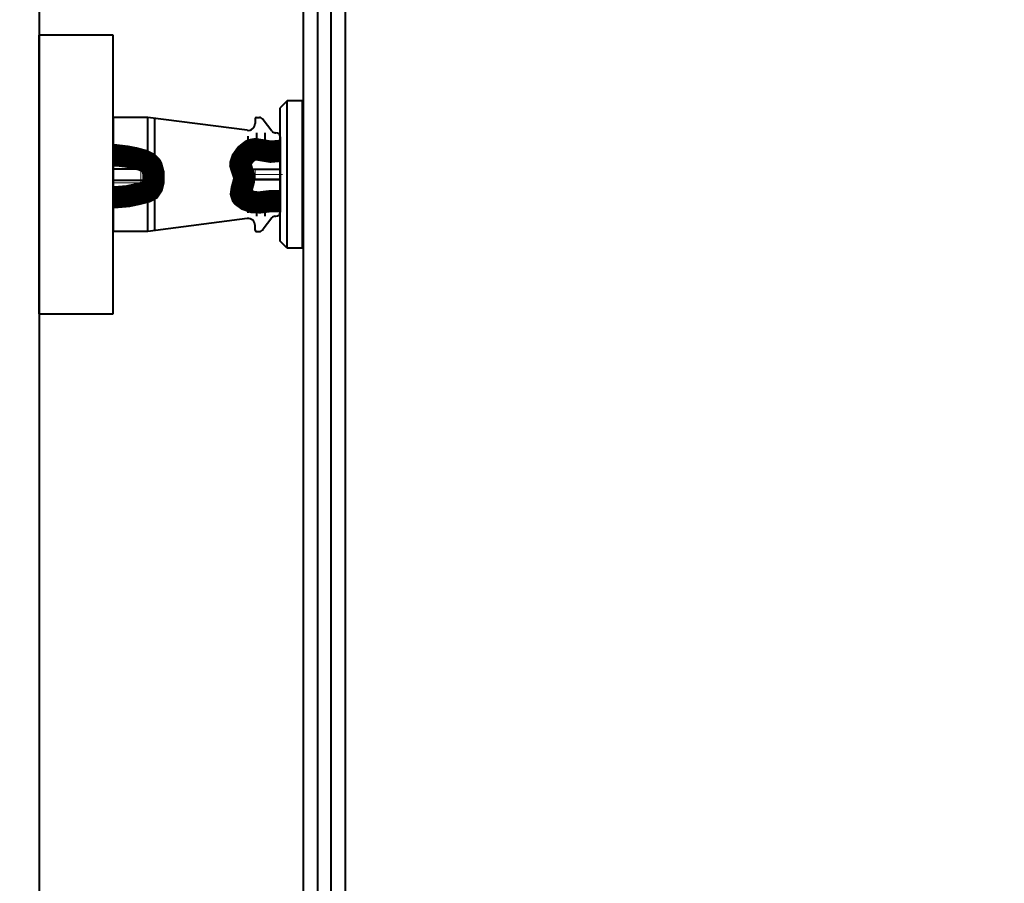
# Model space of a CAD drawing. Header units: millimetres. Extents: x 0 to 594, y 0 to 420.
# Tile 28 of 50: x 267 to 285, y 120 to 136. Entities that reach past the tile are written whole.
import ezdxf

# ---------------------------------------------------------------- set-up
doc = ezdxf.new("R2010")
doc.units = ezdxf.units.MM
for name, pattern in [('K5LT_AXLED', [17.302989, 12.802989, -1.5, 1.5, -1.5]), ('K5LT_BASIC', [0]), ('K5LT_THIN', [0])]:
    doc.linetypes.add(name, pattern=pattern)
doc.styles.add('KDIMTEXTSTYLE', font='GOST_AU.SHX', dxfattribs={"width": 0.96, "oblique": 15, "height": 5})
doc.dimstyles.new('KDIMSTYLE (0.03)', dxfattribs={"dimtxt": 5, "dimasz": 1, "dimexe": 2, "dimexo": 0, "dimgap": 1, "dimtad": 1, "dimlfac": 40, "dimtxsty": 'KDIMTEXTSTYLE', "dimsah": 1, "dimcen": 0, "dimdle": 1, "dimadec": 0, "dimazin": 0, "dimtfac": 0.667, "dimtmove": 0, "dimatfit": 3, "dimfxl": 1, "dimtvp": 1, "dimtfill": 1, "dimtolj": 1, "dimtzin": 0, "dimarcsym": 0})

# ---------------------------------------------------------------- blocks, each defined once
blk = doc.blocks.new('KDIMARROW_03')
at = {"color": 0, "linetype": 'K5LT_BASIC', "lineweight": 40}
blk.add_line((-1.061, -1.061), (1.061, 1.061), dxfattribs=at)
at = {"color": 0, "linetype": 'K5LT_THIN', "lineweight": 18}
for q in [(-1, 0), (2, 0)]:
    blk.add_line((0, 0), q, dxfattribs=at)
blk = doc.blocks.new('U151')
at = {"color": 5, "linetype": 'K5LT_BASIC', "lineweight": 40, "true_color": 0x0000ff}
for p, q in [((269.041, 135.316), (267.708, 135.316)), ((267.708, 135.316), (267.708, 130.316)), ((269.041, 130.316), (269.041, 135.316)), ((267.708, 130.316), (269.041, 130.316))]:
    blk.add_line(p, q, dxfattribs=at)

msp = doc.modelspace()

# ---------------------------------------------------------------- linework, layer by layer
at = {"color": 5, "linetype": 'K5LT_BASIC', "lineweight": 40, "true_color": 0x0000ff}
for p, q in [((272.46005, 105.95945), (272.46011, 140.15945)), ((272.71036, 139.90919), (272.7103, 106.06274)), ((272.96005, 106.45945), (272.9601, 139.65945)), ((273.21036, 139.40919), (273.2103, 106.56274)), ((267.71036, 135.8769), (267.71036, 52.8769)), ((272.16558, 134.14082), (272.04064, 134.01588)), ((272.16558, 134.14082), (272.04064, 134.01588)), ((272.16558, 134.14082), (272.04064, 134.01588)), ((272.16558, 134.14082), (272.04064, 134.01588)), ((272.16558, 134.14082), (272.04064, 134.01588)), ((272.16558, 134.14082), (272.04064, 134.01588)), ((272.44045, 134.14082), (272.16558, 134.14082)), ((272.44045, 134.14082), (272.16558, 134.14082)), ((272.44045, 134.14082), (272.16558, 134.14082)), ((272.45759, 134.14082), (272.16558, 134.14082)), ((272.44045, 134.14082), (272.16558, 134.14082)), ((272.44045, 134.14082), (272.16558, 134.14082)), ((272.16558, 131.4921), (272.16558, 134.14082)), ((272.16558, 131.4921), (272.16558, 134.14082)), ((272.16558, 131.4921), (272.16558, 134.14082)), ((272.16558, 131.4921), (272.16558, 134.14082)), ((272.16558, 131.4921), (272.16558, 134.14082)), ((272.16558, 131.4921), (272.16558, 134.14082)), ((272.44045, 131.4921), (272.44045, 134.14082)), ((272.44045, 131.4921), (272.44045, 134.14082)), ((272.44045, 131.4921), (272.44045, 134.14082)), ((272.44045, 131.4921), (272.44045, 134.14082)), ((272.44045, 131.4921), (272.44045, 134.14082)), ((272.04064, 131.61704), (272.04064, 134.01588)), ((272.04064, 131.61704), (272.04064, 134.01588)), ((272.04064, 131.61704), (272.04064, 134.01588)), ((272.04064, 131.61704), (272.04064, 134.01588)), ((272.04064, 131.61704), (272.04064, 134.01588)), ((272.04064, 131.61704), (272.04064, 134.01588)), ((269.04064, 133.84146), (269.04064, 131.79146)), ((269.66564, 133.84146), (269.04064, 133.84146)), ((269.04064, 133.84146), (269.04064, 131.79146)), ((269.66564, 133.84146), (269.04064, 133.84146)), ((269.04064, 133.84146), (269.04064, 131.79146)), ((269.66564, 133.84146), (269.04064, 133.84146)), ((269.04064, 133.84146), (269.04064, 131.79146)), ((269.66564, 133.84146), (269.04064, 133.84146)), ((269.04064, 133.84146), (269.04064, 131.79146)), ((269.66564, 133.84146), (269.04064, 133.84146)), ((269.04064, 133.84146), (269.04064, 131.79146)), ((269.66564, 133.84146), (269.04064, 133.84146)), ((271.44954, 133.60979), (269.66564, 133.84146)), ((269.66564, 133.04686), (269.66564, 133.84146)), ((271.44954, 133.60979), (269.66564, 133.84146)), ((269.66564, 133.04686), (269.66564, 133.84146)), ((271.44954, 133.60979), (269.66564, 133.84146)), ((269.66564, 133.04686), (269.66564, 133.84146)), ((271.44954, 133.60979), (269.66564, 133.84146)), ((269.66564, 133.04686), (269.66564, 133.84146)), ((271.44954, 133.60979), (269.66564, 133.84146)), ((269.66564, 133.04686), (269.66564, 133.84146)), ((271.44954, 133.60979), (269.66564, 133.84146)), ((269.66564, 133.04686), (269.66564, 133.84146)), ((269.79064, 131.8077), (269.79064, 133.82523)), ((269.79064, 131.8077), (269.79064, 133.82523)), ((269.79064, 131.8077), (269.79064, 133.82523)), ((269.79064, 131.8077), (269.79064, 133.82523)), ((269.79064, 131.8077), (269.79064, 133.82523)), ((269.79064, 131.8077), (269.79064, 133.82523)), ((271.59064, 133.81646), (271.59064, 133.73375)), ((271.59064, 133.81646), (271.59064, 133.73375)), ((271.59064, 133.81646), (271.59064, 133.73375)), ((271.59064, 133.81646), (271.59064, 133.73375)), ((271.59064, 133.81646), (271.59064, 133.73375)), ((271.59064, 133.81646), (271.59064, 133.73375)), ((271.61564, 133.84146), (271.66929, 133.84146)), ((271.61564, 133.84146), (271.66929, 133.84146)), ((271.61564, 133.84146), (271.66929, 133.84146)), ((271.61564, 133.84146), (271.66929, 133.84146)), ((271.61564, 133.84146), (271.66929, 133.84146)), ((271.61564, 133.84146), (271.66929, 133.84146)), ((271.88955, 133.59638), (271.73637, 133.8)), ((271.88955, 133.59638), (271.73637, 133.8)), ((271.88955, 133.59638), (271.73637, 133.8)), ((271.88955, 133.59638), (271.73637, 133.8)), ((271.88955, 133.59638), (271.73637, 133.8)), ((271.88955, 133.59638), (271.73637, 133.8)), ((271.61624, 133.56646), (271.61624, 133.26954)), ((271.61624, 133.56646), (271.61624, 133.26954)), ((271.61624, 133.56646), (271.61624, 133.26954)), ((271.61624, 133.56646), (271.61624, 133.26954)), ((271.61624, 133.56646), (271.61624, 133.26954)), ((271.61624, 133.56646), (271.61624, 133.26954)), ((271.76624, 133.56646), (271.76624, 133.23828)), ((271.76624, 133.56646), (271.76624, 133.23828)), ((271.76624, 133.56646), (271.76624, 133.23828)), ((271.76624, 133.56646), (271.76624, 133.23828)), ((271.76624, 133.56646), (271.76624, 133.23828)), ((271.76624, 133.56646), (271.76624, 133.23828)), ((271.94949, 133.56646), (271.96564, 133.56646)), ((271.94949, 133.56646), (271.96564, 133.56646)), ((271.94949, 133.56646), (271.96564, 133.56646)), ((271.94949, 133.56646), (271.96564, 133.56646)), ((271.94949, 133.56646), (271.96564, 133.56646)), ((271.94949, 133.56646), (271.96564, 133.56646)), ((271.46624, 133.22174), (271.46624, 133.50396)), ((271.46624, 133.22174), (271.46624, 133.50396)), ((271.46624, 133.22174), (271.46624, 133.50396)), ((271.46624, 133.22174), (271.46624, 133.50396)), ((271.46624, 133.22174), (271.46624, 133.50396)), ((271.46624, 133.22174), (271.46624, 133.50396)), ((271.91624, 133.37896), (271.91624, 133.22743)), ((271.91624, 133.37896), (271.91624, 133.22743)), ((271.91624, 133.37896), (271.91624, 133.22743)), ((271.91624, 133.37896), (271.91624, 133.22743)), ((271.91624, 133.37896), (271.91624, 133.22743)), ((271.91624, 133.37896), (271.91624, 133.22743)), ((272.04064, 132.14146), (272.04064, 133.49146)), ((272.04064, 132.14146), (272.04064, 133.49146)), ((272.04064, 132.14146), (272.04064, 133.49146)), ((272.04064, 132.14146), (272.04064, 133.49146)), ((272.04064, 132.14146), (272.04064, 133.49146)), ((272.04064, 132.14146), (272.04064, 133.49146)), ((272.04064, 133.49146), (272.04064, 132.14146)), ((272.04064, 133.49146), (272.04064, 132.14146)), ((272.04064, 133.49146), (272.04064, 132.14146)), ((272.04064, 133.49146), (272.04064, 132.14146)), ((272.04064, 133.49146), (272.04064, 132.14146)), ((272.04064, 133.49146), (272.04064, 132.14146)), ((269.04064, 132.91646), (269.54064, 132.91646)), ((269.04064, 132.91646), (269.54064, 132.91646)), ((269.04064, 132.91646), (269.54064, 132.91646)), ((269.04064, 132.91646), (269.54064, 132.91646)), ((269.04064, 132.91646), (269.54064, 132.91646)), ((269.04064, 132.91646), (269.54064, 132.91646)), ((269.54064, 132.91646), (269.59064, 132.91646)), ((269.54064, 132.91646), (269.59064, 132.91646)), ((269.54064, 132.91646), (269.59064, 132.91646)), ((269.54064, 132.91646), (269.59064, 132.91646)), ((269.54064, 132.91646), (269.59064, 132.91646)), ((269.54064, 132.91646), (269.59064, 132.91646)), ((269.59064, 132.71646), (269.59064, 132.91646)), ((269.59064, 132.91646), (269.66564, 132.81646)), ((269.59064, 132.71646), (269.59064, 132.91646)), ((269.59064, 132.91646), (269.66564, 132.81646)), ((269.59064, 132.71646), (269.59064, 132.91646)), ((269.59064, 132.91646), (269.66564, 132.81646)), ((269.59064, 132.71646), (269.59064, 132.91646)), ((269.59064, 132.91646), (269.66564, 132.81646)), ((269.59064, 132.71646), (269.59064, 132.91646)), ((269.59064, 132.91646), (269.66564, 132.81646)), ((269.59064, 132.71646), (269.59064, 132.91646)), ((269.59064, 132.91646), (269.66564, 132.81646)), ((271.46624, 132.81646), (271.54064, 132.90396)), ((271.46624, 132.81646), (271.54064, 132.90396)), ((271.46624, 132.81646), (271.54064, 132.90396)), ((271.46624, 132.81646), (271.54064, 132.90396)), ((271.46624, 132.81646), (271.54064, 132.90396)), ((271.46624, 132.81646), (271.54064, 132.90396)), ((271.59064, 132.90396), (271.54064, 132.90396)), ((271.54064, 132.72896), (271.54064, 132.90396)), ((271.59064, 132.90396), (271.54064, 132.90396)), ((271.54064, 132.72896), (271.54064, 132.90396)), ((271.59064, 132.90396), (271.54064, 132.90396)), ((271.54064, 132.72896), (271.54064, 132.90396)), ((271.59064, 132.90396), (271.54064, 132.90396)), ((271.54064, 132.72896), (271.54064, 132.90396)), ((271.59064, 132.90396), (271.54064, 132.90396)), ((271.54064, 132.72896), (271.54064, 132.90396)), ((271.59064, 132.90396), (271.54064, 132.90396)), ((271.54064, 132.72896), (271.54064, 132.90396)), ((272.04064, 132.90396), (271.59064, 132.90396)), ((272.04064, 132.90396), (271.59064, 132.90396)), ((272.04064, 132.90396), (271.59064, 132.90396)), ((272.04064, 132.90396), (271.59064, 132.90396)), ((272.04064, 132.90396), (271.59064, 132.90396)), ((272.04064, 132.90396), (271.59064, 132.90396)), ((269.04064, 132.71646), (269.54064, 132.71646)), ((269.04064, 132.71646), (269.54064, 132.71646)), ((269.04064, 132.71646), (269.54064, 132.71646)), ((269.04064, 132.71646), (269.54064, 132.71646)), ((269.04064, 132.71646), (269.54064, 132.71646)), ((269.04064, 132.71646), (269.54064, 132.71646)), ((269.54064, 132.71646), (269.59064, 132.71646)), ((269.54064, 132.71646), (269.59064, 132.71646)), ((269.54064, 132.71646), (269.59064, 132.71646)), ((269.54064, 132.71646), (269.59064, 132.71646)), ((269.54064, 132.71646), (269.59064, 132.71646)), ((269.54064, 132.71646), (269.59064, 132.71646)), ((269.59064, 132.71646), (269.66564, 132.81646)), ((269.59064, 132.71646), (269.66564, 132.81646)), ((269.59064, 132.71646), (269.66564, 132.81646)), ((269.59064, 132.71646), (269.66564, 132.81646)), ((269.59064, 132.71646), (269.66564, 132.81646)), ((269.59064, 132.71646), (269.66564, 132.81646)), ((271.54064, 132.72896), (271.46624, 132.81646)), ((271.54064, 132.72896), (271.46624, 132.81646)), ((271.54064, 132.72896), (271.46624, 132.81646)), ((271.54064, 132.72896), (271.46624, 132.81646)), ((271.54064, 132.72896), (271.46624, 132.81646)), ((271.54064, 132.72896), (271.46624, 132.81646)), ((271.59064, 132.72896), (271.54064, 132.72896)), ((271.59064, 132.72896), (271.54064, 132.72896)), ((271.59064, 132.72896), (271.54064, 132.72896)), ((271.59064, 132.72896), (271.54064, 132.72896)), ((271.59064, 132.72896), (271.54064, 132.72896)), ((271.59064, 132.72896), (271.54064, 132.72896)), ((272.04064, 132.72896), (271.59064, 132.72896)), ((272.04064, 132.72896), (271.59064, 132.72896)), ((272.04064, 132.72896), (271.59064, 132.72896)), ((272.04064, 132.72896), (271.59064, 132.72896)), ((272.04064, 132.72896), (271.59064, 132.72896)), ((272.04064, 132.72896), (271.59064, 132.72896)), ((269.66564, 131.79146), (269.66564, 132.51484)), ((269.66564, 131.79146), (269.66564, 132.51484)), ((269.66564, 131.79146), (269.66564, 132.51484)), ((269.66564, 131.79146), (269.66564, 132.51484)), ((269.66564, 131.79146), (269.66564, 132.51484)), ((269.66564, 131.79146), (269.66564, 132.51484)), ((271.46624, 132.12896), (271.46624, 132.34846)), ((271.46624, 132.12896), (271.46624, 132.34846)), ((271.46624, 132.12896), (271.46624, 132.34846)), ((271.46624, 132.12896), (271.46624, 132.34846)), ((271.46624, 132.12896), (271.46624, 132.34846)), ((271.46624, 132.12896), (271.46624, 132.34846)), ((271.61624, 132.31165), (271.61624, 132.06646)), ((271.61624, 132.31165), (271.61624, 132.06646)), ((271.61624, 132.31165), (271.61624, 132.06646)), ((271.61624, 132.31165), (271.61624, 132.06646)), ((271.61624, 132.31165), (271.61624, 132.06646)), ((271.61624, 132.31165), (271.61624, 132.06646)), ((271.76624, 132.32685), (271.76624, 132.06646)), ((271.76624, 132.32685), (271.76624, 132.06646)), ((271.76624, 132.32685), (271.76624, 132.06646)), ((271.76624, 132.32685), (271.76624, 132.06646)), ((271.76624, 132.32685), (271.76624, 132.06646)), ((271.76624, 132.32685), (271.76624, 132.06646)), ((271.91624, 132.33736), (271.91624, 132.25396)), ((271.91624, 132.33736), (271.91624, 132.25396)), ((271.91624, 132.33736), (271.91624, 132.25396)), ((271.91624, 132.33736), (271.91624, 132.25396)), ((271.91624, 132.33736), (271.91624, 132.25396)), ((271.91624, 132.33736), (271.91624, 132.25396)), ((271.44954, 132.02314), (269.66564, 131.79146)), ((271.44954, 132.02314), (269.66564, 131.79146)), ((271.44954, 132.02314), (269.66564, 131.79146)), ((271.44954, 132.02314), (269.66564, 131.79146)), ((271.44954, 132.02314), (269.66564, 131.79146)), ((271.44954, 132.02314), (269.66564, 131.79146)), ((271.88955, 132.03655), (271.73637, 131.83292)), ((271.88955, 132.03655), (271.73637, 131.83292)), ((271.88955, 132.03655), (271.73637, 131.83292)), ((271.88955, 132.03655), (271.73637, 131.83292)), ((271.88955, 132.03655), (271.73637, 131.83292)), ((271.88955, 132.03655), (271.73637, 131.83292)), ((271.94949, 132.06646), (271.96564, 132.06646)), ((271.94949, 132.06646), (271.96564, 132.06646)), ((271.94949, 132.06646), (271.96564, 132.06646)), ((271.94949, 132.06646), (271.96564, 132.06646)), ((271.94949, 132.06646), (271.96564, 132.06646)), ((271.94949, 132.06646), (271.96564, 132.06646)), ((269.66564, 131.79146), (269.04064, 131.79146)), ((269.66564, 131.79146), (269.04064, 131.79146)), ((269.66564, 131.79146), (269.04064, 131.79146)), ((269.66564, 131.79146), (269.04064, 131.79146)), ((269.66564, 131.79146), (269.04064, 131.79146)), ((269.66564, 131.79146), (269.04064, 131.79146)), ((271.59064, 131.81646), (271.59064, 131.89918)), ((271.59064, 131.81646), (271.59064, 131.89918)), ((271.59064, 131.81646), (271.59064, 131.89918)), ((271.59064, 131.81646), (271.59064, 131.89918)), ((271.59064, 131.81646), (271.59064, 131.89918)), ((271.59064, 131.81646), (271.59064, 131.89918)), ((271.61564, 131.79146), (271.66929, 131.79146)), ((271.61564, 131.79146), (271.66929, 131.79146)), ((271.61564, 131.79146), (271.66929, 131.79146)), ((271.61564, 131.79146), (271.66929, 131.79146)), ((271.61564, 131.79146), (271.66929, 131.79146)), ((271.61564, 131.79146), (271.66929, 131.79146)), ((272.16558, 131.4921), (272.04064, 131.61704)), ((272.16558, 131.4921), (272.04064, 131.61704)), ((272.16558, 131.4921), (272.04064, 131.61704)), ((272.16558, 131.4921), (272.04064, 131.61704)), ((272.16558, 131.4921), (272.04064, 131.61704)), ((272.16558, 131.4921), (272.04064, 131.61704)), ((272.44045, 131.4921), (272.16558, 131.4921)), ((272.44045, 131.4921), (272.16558, 131.4921)), ((272.44045, 131.4921), (272.16558, 131.4921)), ((272.44045, 131.4921), (272.16558, 131.4921)), ((272.44045, 131.4921), (272.16558, 131.4921)), ((272.45759, 131.4921), (272.16558, 131.4921))]:
    msp.add_line(p, q, dxfattribs=at)
at = {"color": 5, "linetype": 'K5LT_THIN', "lineweight": 18, "true_color": 0x0000ff}
for p, q in [((269.04064, 132.96646), (269.54064, 132.96646)), ((269.04064, 132.96646), (269.54064, 132.96646)), ((269.04064, 132.96646), (269.54064, 132.96646)), ((269.04064, 132.96646), (269.54064, 132.96646)), ((269.04064, 132.96646), (269.54064, 132.96646)), ((269.04064, 132.96646), (269.54064, 132.96646)), ((269.54064, 132.96646), (269.54064, 132.66646)), ((269.54064, 132.96646), (269.54064, 132.66646)), ((269.54064, 132.96646), (269.54064, 132.66646)), ((269.54064, 132.96646), (269.54064, 132.66646)), ((269.54064, 132.96646), (269.54064, 132.66646)), ((269.54064, 132.96646), (269.54064, 132.66646)), ((271.59064, 132.91646), (272.04064, 132.91646)), ((271.59064, 132.71646), (271.59064, 132.91646)), ((271.59064, 132.91646), (272.04064, 132.91646)), ((271.59064, 132.71646), (271.59064, 132.91646)), ((271.59064, 132.91646), (272.04064, 132.91646)), ((271.59064, 132.71646), (271.59064, 132.91646)), ((271.59064, 132.91646), (272.04064, 132.91646)), ((271.59064, 132.71646), (271.59064, 132.91646)), ((271.59064, 132.91646), (272.04064, 132.91646)), ((271.59064, 132.71646), (271.59064, 132.91646)), ((271.59064, 132.91646), (272.04064, 132.91646)), ((271.59064, 132.71646), (271.59064, 132.91646)), ((269.54064, 132.66646), (269.04064, 132.66646)), ((269.54064, 132.66646), (269.04064, 132.66646)), ((269.54064, 132.66646), (269.04064, 132.66646)), ((269.54064, 132.66646), (269.04064, 132.66646)), ((269.54064, 132.66646), (269.04064, 132.66646)), ((269.54064, 132.66646), (269.04064, 132.66646)), ((271.59064, 132.71646), (272.04064, 132.71646)), ((271.59064, 132.71646), (272.04064, 132.71646)), ((271.59064, 132.71646), (272.04064, 132.71646)), ((271.59064, 132.71646), (272.04064, 132.71646)), ((271.59064, 132.71646), (272.04064, 132.71646)), ((271.59064, 132.71646), (272.04064, 132.71646))]:
    msp.add_line(p, q, dxfattribs=at)
at = {"color": 30, "linetype": 'K5LT_AXLED', "lineweight": 18, "true_color": 0xff8000}
msp.add_line((272.08524, 132.81646), (271.44064, 132.81646), dxfattribs=at)
msp.add_line((272.08524, 132.81646), (271.44064, 132.81646), dxfattribs=at)
msp.add_line((272.08524, 132.81646), (271.44064, 132.81646), dxfattribs=at)
msp.add_line((272.08524, 132.81646), (271.44064, 132.81646), dxfattribs=at)
msp.add_line((272.08524, 132.81646), (271.44064, 132.81646), dxfattribs=at)
msp.add_line((272.08524, 132.81646), (271.44064, 132.81646), dxfattribs=at)
at = {"color": 5, "linetype": 'K5LT_BASIC', "true_color": 0x0000ff, "const_width": 0.4}
for points in [[(269.04064, 132.40435), (269.3057, 132.42619), (269.48231, 132.46371), (269.63152, 132.50127), (269.70412, 132.53947), (269.74461, 132.59959), (269.76891, 132.69801), (269.76786, 132.8358), (269.73579, 132.95433), (269.72803, 132.96868), (269.67348, 133.02405), (269.57824, 133.07055), (269.4281, 133.11098), (269.28864, 133.13861), (269.05349, 133.16609), (269.04064, 133.16646)], [(269.04064, 132.40435), (269.3057, 132.42619), (269.48231, 132.46371), (269.63152, 132.50127), (269.70412, 132.53947), (269.74461, 132.59959), (269.76891, 132.69801), (269.76786, 132.8358), (269.73579, 132.95433), (269.72803, 132.96868), (269.67348, 133.02405), (269.57824, 133.07055), (269.4281, 133.11098), (269.28864, 133.13861), (269.05349, 133.16609), (269.04064, 133.16646)], [(269.04064, 132.40435), (269.3057, 132.42619), (269.48231, 132.46371), (269.63152, 132.50127), (269.70412, 132.53947), (269.74461, 132.59959), (269.76891, 132.69801), (269.76786, 132.8358), (269.73579, 132.95433), (269.72803, 132.96868), (269.67348, 133.02405), (269.57824, 133.07055), (269.4281, 133.11098), (269.28864, 133.13861), (269.05349, 133.16609), (269.04064, 133.16646)], [(269.04064, 132.40435), (269.3057, 132.42619), (269.48231, 132.46371), (269.63152, 132.50127), (269.70412, 132.53947), (269.74461, 132.59959), (269.76891, 132.69801), (269.76786, 132.8358), (269.73579, 132.95433), (269.72803, 132.96868), (269.67348, 133.02405), (269.57824, 133.07055), (269.4281, 133.11098), (269.28864, 133.13861), (269.05349, 133.16609), (269.04064, 133.16646)], [(269.04064, 132.40435), (269.3057, 132.42619), (269.48231, 132.46371), (269.63152, 132.50127), (269.70412, 132.53947), (269.74461, 132.59959), (269.76891, 132.69801), (269.76786, 132.8358), (269.73579, 132.95433), (269.72803, 132.96868), (269.67348, 133.02405), (269.57824, 133.07055), (269.4281, 133.11098), (269.28864, 133.13861), (269.05349, 133.16609), (269.04064, 133.16646)], [(269.04064, 132.40435), (269.3057, 132.42619), (269.48231, 132.46371), (269.63152, 132.50127), (269.70412, 132.53947), (269.74461, 132.59959), (269.76891, 132.69801), (269.76786, 132.8358), (269.73579, 132.95433), (269.72803, 132.96868), (269.67348, 133.02405), (269.57824, 133.07055), (269.4281, 133.11098), (269.28864, 133.13861), (269.05349, 133.16609), (269.04064, 133.16646)], [(272.04064, 132.34026), (271.84669, 132.33502), (271.67723, 132.3147), (271.55401, 132.31952), (271.43848, 132.36094), (271.35617, 132.42118), (271.35466, 132.42318), (271.33799, 132.47513), (271.34944, 132.55366), (271.39241, 132.70935), (271.39519, 132.77399), (271.37042, 132.8552), (271.32638, 132.9903), (271.32711, 133.00623), (271.3535, 133.08555), (271.42086, 133.17957), (271.51835, 133.25566), (271.52421, 133.25846), (271.59361, 133.27093), (271.69425, 133.25534), (271.87169, 133.22538), (272.04064, 133.24066)], [(272.04064, 132.34026), (271.84669, 132.33502), (271.67723, 132.3147), (271.55401, 132.31952), (271.43848, 132.36094), (271.35617, 132.42118), (271.35466, 132.42318), (271.33799, 132.47513), (271.34944, 132.55366), (271.39241, 132.70935), (271.39519, 132.77399), (271.37042, 132.8552), (271.32638, 132.9903), (271.32711, 133.00623), (271.3535, 133.08555), (271.42086, 133.17957), (271.51835, 133.25566), (271.52421, 133.25846), (271.59361, 133.27093), (271.69425, 133.25534), (271.87169, 133.22538), (272.04064, 133.24066)], [(272.04064, 132.34026), (271.84669, 132.33502), (271.67723, 132.3147), (271.55401, 132.31952), (271.43848, 132.36094), (271.35617, 132.42118), (271.35466, 132.42318), (271.33799, 132.47513), (271.34944, 132.55366), (271.39241, 132.70935), (271.39519, 132.77399), (271.37042, 132.8552), (271.32638, 132.9903), (271.32711, 133.00623), (271.3535, 133.08555), (271.42086, 133.17957), (271.51835, 133.25566), (271.52421, 133.25846), (271.59361, 133.27093), (271.69425, 133.25534), (271.87169, 133.22538), (272.04064, 133.24066)], [(272.04064, 132.34026), (271.84669, 132.33502), (271.67723, 132.3147), (271.55401, 132.31952), (271.43848, 132.36094), (271.35617, 132.42118), (271.35466, 132.42318), (271.33799, 132.47513), (271.34944, 132.55366), (271.39241, 132.70935), (271.39519, 132.77399), (271.37042, 132.8552), (271.32638, 132.9903), (271.32711, 133.00623), (271.3535, 133.08555), (271.42086, 133.17957), (271.51835, 133.25566), (271.52421, 133.25846), (271.59361, 133.27093), (271.69425, 133.25534), (271.87169, 133.22538), (272.04064, 133.24066)], [(272.04064, 132.34026), (271.84669, 132.33502), (271.67723, 132.3147), (271.55401, 132.31952), (271.43848, 132.36094), (271.35617, 132.42118), (271.35466, 132.42318), (271.33799, 132.47513), (271.34944, 132.55366), (271.39241, 132.70935), (271.39519, 132.77399), (271.37042, 132.8552), (271.32638, 132.9903), (271.32711, 133.00623), (271.3535, 133.08555), (271.42086, 133.17957), (271.51835, 133.25566), (271.52421, 133.25846), (271.59361, 133.27093), (271.69425, 133.25534), (271.87169, 133.22538), (272.04064, 133.24066)], [(272.04064, 132.34026), (271.84669, 132.33502), (271.67723, 132.3147), (271.55401, 132.31952), (271.43848, 132.36094), (271.35617, 132.42118), (271.35466, 132.42318), (271.33799, 132.47513), (271.34944, 132.55366), (271.39241, 132.70935), (271.39519, 132.77399), (271.37042, 132.8552), (271.32638, 132.9903), (271.32711, 133.00623), (271.3535, 133.08555), (271.42086, 133.17957), (271.51835, 133.25566), (271.52421, 133.25846), (271.59361, 133.27093), (271.69425, 133.25534), (271.87169, 133.22538), (272.04064, 133.24066)]]:
    msp.add_lwpolyline(points, dxfattribs=at)
at = {"color": 5, "linetype": 'K5LT_BASIC', "lineweight": 40, "true_color": 0x0000ff}
for centre, radius, start, end in [((271.46564, 133.73375), 0.125, 262.600405, 0), ((271.46564, 133.73375), 0.125, 262.600405, 0), ((271.46564, 133.73375), 0.125, 262.600405, 0), ((271.46564, 133.73375), 0.125, 262.600405, 0), ((271.46564, 133.73375), 0.125, 262.600405, 0), ((271.46564, 133.73375), 0.125, 262.600405, 0), ((271.61564, 133.81646), 0.025, 90, 180), ((271.61564, 133.81646), 0.025, 90, 180), ((271.61564, 133.81646), 0.025, 90, 180), ((271.61564, 133.81646), 0.025, 90, 180), ((271.61564, 133.81646), 0.025, 90, 180), ((271.61564, 133.81646), 0.025, 90, 180), ((271.61564, 133.81646), 0.025, 90, 180), ((271.61564, 133.81646), 0.025, 90, 180), ((271.61564, 133.81646), 0.025, 90, 180), ((271.61564, 133.81646), 0.025, 90, 180), ((271.61564, 133.81646), 0.025, 90, 180), ((271.61564, 133.81646), 0.025, 90, 180), ((271.66929, 133.76646), 0.075, 26.565051, 90), ((271.66929, 133.76646), 0.075, 26.565051, 90), ((271.66929, 133.76646), 0.075, 26.565051, 90), ((271.66929, 133.76646), 0.075, 26.565051, 90), ((271.66929, 133.76646), 0.075, 26.565051, 90), ((271.66929, 133.76646), 0.075, 26.565051, 90), ((271.94949, 133.64146), 0.075, 216.952044, 270), ((271.94949, 133.64146), 0.075, 216.952044, 270), ((271.94949, 133.64146), 0.075, 216.952044, 270), ((271.94949, 133.64146), 0.075, 216.952044, 270), ((271.94949, 133.64146), 0.075, 216.952044, 270), ((271.94949, 133.64146), 0.075, 216.952044, 270), ((271.96564, 133.49146), 0.075, 0, 90), ((271.96564, 133.49146), 0.075, 0, 90), ((271.96564, 133.49146), 0.075, 0, 90), ((271.96564, 133.49146), 0.075, 0, 90), ((271.96564, 133.49146), 0.075, 0, 90), ((271.96564, 133.49146), 0.075, 0, 90), ((271.96564, 133.49146), 0.075, 0, 90), ((271.96564, 133.49146), 0.075, 0, 90), ((271.96564, 133.49146), 0.075, 0, 90), ((271.96564, 133.49146), 0.075, 0, 90), ((271.96564, 133.49146), 0.075, 0, 90), ((271.96564, 133.49146), 0.075, 0, 90), ((271.96564, 132.14146), 0.075, 270, 0), ((271.96564, 132.14146), 0.075, 270, 0), ((271.96564, 132.14146), 0.075, 270, 0), ((271.96564, 132.14146), 0.075, 270, 0), ((271.96564, 132.14146), 0.075, 270, 0), ((271.96564, 132.14146), 0.075, 270, 0), ((271.96564, 132.14146), 0.075, 270, 0), ((271.96564, 132.14146), 0.075, 270, 0), ((271.96564, 132.14146), 0.075, 270, 0), ((271.96564, 132.14146), 0.075, 270, 0), ((271.96564, 132.14146), 0.075, 270, 0), ((271.96564, 132.14146), 0.075, 270, 0), ((271.46564, 131.89918), 0.125, 0, 97.399595), ((271.46564, 131.89918), 0.125, 0, 97.399595), ((271.46564, 131.89918), 0.125, 0, 97.399595), ((271.46564, 131.89918), 0.125, 0, 97.399595), ((271.46564, 131.89918), 0.125, 0, 97.399595), ((271.46564, 131.89918), 0.125, 0, 97.399595), ((271.94949, 131.99146), 0.075, 90, 143.047956), ((271.94949, 131.99146), 0.075, 90, 143.047956), ((271.94949, 131.99146), 0.075, 90, 143.047956), ((271.94949, 131.99146), 0.075, 90, 143.047956), ((271.94949, 131.99146), 0.075, 90, 143.047956), ((271.94949, 131.99146), 0.075, 90, 143.047956), ((271.61564, 131.81646), 0.025, 180, 270), ((271.61564, 131.81646), 0.025, 180, 270), ((271.61564, 131.81646), 0.025, 180, 270), ((271.61564, 131.81646), 0.025, 180, 270), ((271.61564, 131.81646), 0.025, 180, 270), ((271.61564, 131.81646), 0.025, 180, 270), ((271.66929, 131.86646), 0.075, 270, 333.434949), ((271.66929, 131.86646), 0.075, 270, 333.434949), ((271.66929, 131.86646), 0.075, 270, 333.434949), ((271.66929, 131.86646), 0.075, 270, 333.434949), ((271.66929, 131.86646), 0.075, 270, 333.434949), ((271.66929, 131.86646), 0.075, 270, 333.434949)]:
    msp.add_arc(centre, radius, start, end, dxfattribs=at)

# ---------------------------------------------------------------- block references
msp.add_blockref('U151', (0, 0))

# ---------------------------------------------------------------- dimensions: what is measured, and where the dimension line sits
at = {"color": 5, "true_color": 0x0000ff}
msp.add_linear_dim(base=(259.24493, 154.1269), p1=(281.95414, 49.1269), p2=(261.36431, 154.1269), angle=90, location=(259.24493, 101.1269), dimstyle='KDIMSTYLE (0.03)', override={"dimexo": 2, "dimpost": '\\H3.5;\\W0.96;\\Q15;<>', "dimblk1": 'KDIMARROW_03', "dimblk2": 'KDIMARROW_03', "dimse1": 0, "dimse2": 0, "dimclrt": 7, "dimtolj": 1}, dxfattribs=at).render()

doc.saveas('drawing.dxf')
